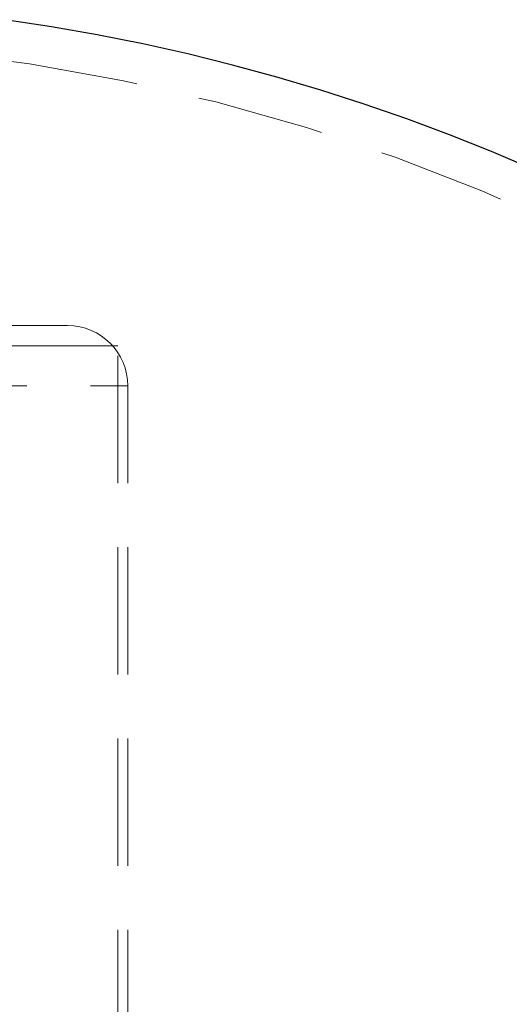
# Model space of a CAD drawing. Header units: millimetres. Extents: x 373 to 928, y 275 to 747.
# Tile 19 of 117: x 409 to 414, y 352 to 362. Entities that reach past the tile are written whole.
import ezdxf

# ---------------------------------------------------------------- set-up
doc = ezdxf.new("R2010")
doc.units = ezdxf.units.MM
doc.linetypes.add('HIDDEN', pattern=[1.905, 1.27, -0.635])

msp = doc.modelspace()

# ---------------------------------------------------------------- linework, layer by layer
at = {"color": 7, "linetype": 'HIDDEN', "lineweight": 18}
for p, q in [((402.7503, 358.6214), (409.5503, 358.6214)), ((410.0503, 358.4214), (402.2503, 358.4214)), ((410.0503, 345.6214), (410.0503, 358.4214)), ((402.1592, 358.0214), (410.1503, 358.0214)), ((410.1503, 345.6214), (410.1503, 358.0214))]:
    msp.add_line(p, q, dxfattribs=at)
at = {"color": 7, "linetype": 'Continuous', "lineweight": 25}
msp.add_arc((406.1503, 341.8613), 20, 0, 82.01819, dxfattribs=at)
at = {"color": 7, "linetype": 'HIDDEN', "lineweight": 18}
for centre, radius, end in [((406.1503, 341.8613), 19.6, 86.78273), ((409.5503, 358.0214), 0.6, 90)]:
    msp.add_arc(centre, radius, 0, end, dxfattribs=at)

doc.saveas('drawing.dxf')
